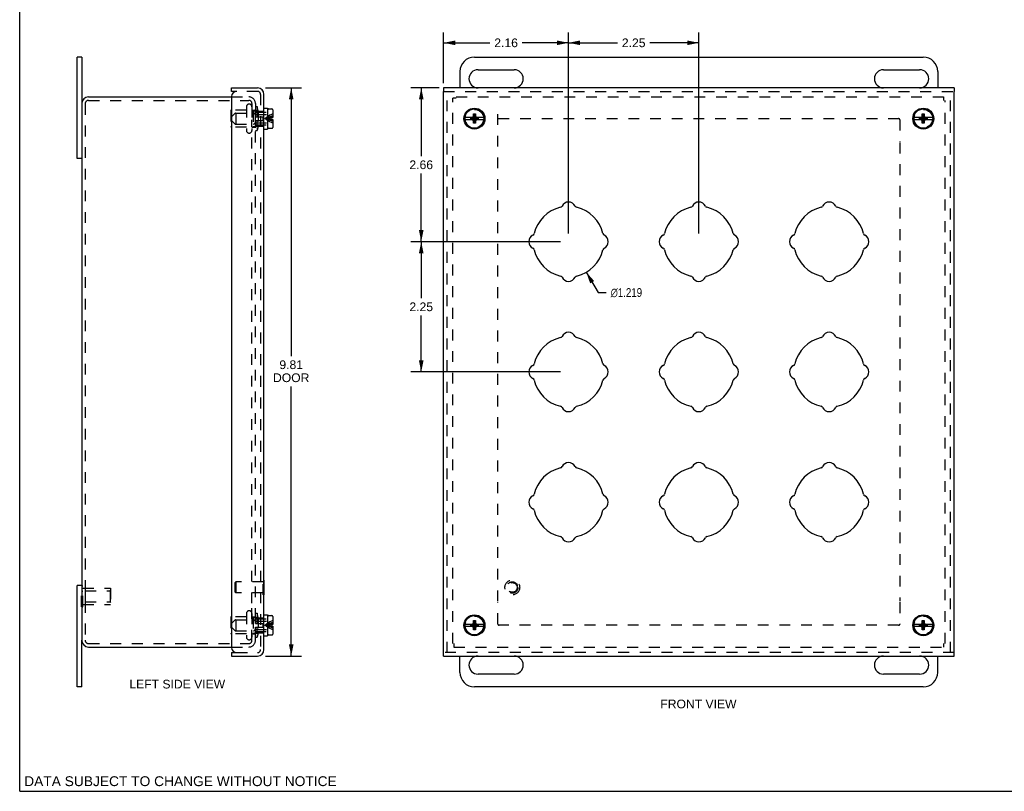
# Model space of a CAD drawing. Header units: inches. Extents: x 0 to 34, y 0 to 22.
# Tile 1 of 3: x 0 to 17, y 0 to 13.3. Entities that reach past the tile are written whole.
import ezdxf

# ---------------------------------------------------------------- set-up
doc = ezdxf.new("R2010")
doc.units = ezdxf.units.IN
doc.header["$LTSCALE"] = 1.87
doc.header["$MEASUREMENT"] = 0
doc.linetypes.add('HIDDEN', pattern=[0.2, 0.1, -0.1])
doc.layers.get('0').update_dxf_attribs({"linetype": 'CONTINUOUS'})
for name, color, linetype in [('DEFAULT_2', 8, 'HIDDEN'), ('DIMENSIONS', 7, 'CONTINUOUS'), ('DOOR_ASSEMBLY', 7, 'CONTINUOUS')]:
    doc.layers.add(name, color=color, linetype=linetype)
doc.styles.get("Standard").update_dxf_attribs({"font": 'arial.ttf'})
doc.styles.add('TEXTSTYLE_1', font='gdt', dxfattribs={"width": 0.8})
doc.dimstyles.new('DIMSTYLE_1', dxfattribs={"dimtxt": 0.15, "dimasz": 0.2, "dimexe": 0.09, "dimexo": 0.07, "dimgap": 0.09, "dimtad": 0, "dimtih": 1, "dimtoh": 1, "dimdec": 3, "dimzin": 4, "dimdsep": 46, "dimtxsty": 'Standard', "dimblk": '_FILLED', "dimblk1": '_FILLED', "dimblk2": '_FILLED', "dimcen": 0.09, "dimadec": 3, "dimazin": 1, "dimtfac": 1, "dimtdec": 3, "dimtofl": 0, "dimtmove": 0, "dimatfit": 1, "dimldrblk": '_FILLED', "dimfxl": 0, "dimtolj": 1, "dimtzin": 4, "dimarcsym": 0})
doc.dimstyles.new('DIMSTYLE_2', dxfattribs={"dimtxt": 0.15, "dimasz": 0.2, "dimexe": 0.09, "dimexo": 0.07, "dimgap": 0.0375, "dimtad": 0, "dimtih": 1, "dimtoh": 1, "dimzin": 4, "dimdsep": 46, "dimtxsty": 'Standard', "dimblk": '_FILLED', "dimblk1": '_FILLED', "dimblk2": '_FILLED', "dimcen": 0.09, "dimazin": 1, "dimtfac": 1, "dimtdec": 3, "dimtofl": 0, "dimtmove": 0, "dimatfit": 3, "dimldrblk": '_FILLED', "dimfxl": 0, "dimtolj": 1, "dimtzin": 4, "dimarcsym": 0})

# ---------------------------------------------------------------- blocks, each defined once
blk = doc.blocks.new('_FILLED')
at = {"color": 0, "linetype": 'ByBlock'}
blk.add_solid([(0, 0), (-1, 0.2), (-1, -0.2)], dxfattribs=at)
blk = doc.blocks.new('*D1')
at = {"layer": 'DIMENSIONS', "color": 2, "linetype": 'Continuous'}
for p, q in [((9.783, 8.965), (9.988, 8.614)), ((9.988, 8.614), (10.128, 8.614))]:
    blk.add_line(p, q, dxfattribs=at)
at = {"layer": 'DIMENSIONS', "color": 2, "linetype": 'Continuous', "xscale": 0.2, "yscale": 0.2, "zscale": 0.2, "rotation": 120.2599769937}
blk.add_blockref('_FILLED', (9.783, 8.965), dxfattribs=at)
at = {"layer": 'DIMENSIONS', "color": 2, "linetype": 'Continuous', "insert": (10.203, 8.689), "char_height": 0.15, "width": 0.72416, "attachment_point": 1, "line_spacing_factor": 0.9, "style": 'TEXTSTYLE_1'}
blk.add_mtext('{\\fgdt;n}\\fArial;1.219', dxfattribs=at)
blk = doc.blocks.new('*D2')
at = {"layer": 'DIMENSIONS', "color": 2, "linetype": 'Continuous'}
for p, q in [((4.246, 12.148), (4.868, 12.148)), ((4.688, 12.148), (4.688, 7.517)), ((4.688, 2.336), (4.688, 6.992)), ((4.246, 2.336), (4.868, 2.336))]:
    blk.add_line(p, q, dxfattribs=at)
at = {"layer": 'DIMENSIONS', "color": 2, "linetype": 'Continuous', "xscale": 0.2, "yscale": 0.2, "zscale": 0.2}
for p, rotation in [((4.688, 12.148), 90), ((4.688, 2.336), 270)]:
    blk.add_blockref('_FILLED', p, dxfattribs=dict(at, rotation=rotation))
at = {"layer": 'DIMENSIONS', "color": 2, "linetype": 'Continuous', "insert": (4.688, 7.442), "char_height": 0.15, "width": 0.62788, "attachment_point": 2, "line_spacing_factor": 0.9}
blk.add_mtext('9.81\\PDOOR', dxfattribs=at)
blk = doc.blocks.new('*D13')
at = {"layer": 'DIMENSIONS', "color": 2, "linetype": 'Continuous'}
for p, q in [((7.24, 12.148), (6.753, 12.148)), ((6.933, 12.148), (6.933, 10.97)), ((6.933, 9.492), (6.933, 10.67)), ((9.336, 9.492), (6.753, 9.492))]:
    blk.add_line(p, q, dxfattribs=at)
at = {"layer": 'DIMENSIONS', "color": 2, "linetype": 'Continuous', "xscale": 0.2, "yscale": 0.2, "zscale": 0.2}
for p, rotation in [((6.933, 12.148), 90), ((6.933, 9.492), 270)]:
    blk.add_blockref('_FILLED', p, dxfattribs=dict(at, rotation=rotation))
at = {"layer": 'DIMENSIONS', "color": 2, "linetype": 'Continuous', "insert": (6.933, 10.895), "char_height": 0.15, "width": 0.40762, "attachment_point": 2, "line_spacing_factor": 0.9}
blk.add_mtext('2.66', dxfattribs=at)
blk = doc.blocks.new('*D14')
at = {"layer": 'DIMENSIONS', "color": 2, "linetype": 'Continuous'}
for p, q in [((7.32, 12.228), (7.32, 13.106)), ((9.476, 9.632), (9.476, 13.106)), ((7.32, 12.926), (8.119, 12.926)), ((9.476, 12.926), (8.677, 12.926))]:
    blk.add_line(p, q, dxfattribs=at)
at = {"layer": 'DIMENSIONS', "color": 2, "linetype": 'Continuous', "xscale": 0.2, "yscale": 0.2, "zscale": 0.2, "rotation": 180}
blk.add_blockref('_FILLED', (7.32, 12.926), dxfattribs=at)
at = {"layer": 'DIMENSIONS', "color": 2, "linetype": 'Continuous', "xscale": 0.2, "yscale": 0.2, "zscale": 0.2}
blk.add_blockref('_FILLED', (9.476, 12.926), dxfattribs=at)
at = {"layer": 'DIMENSIONS', "color": 2, "linetype": 'Continuous', "insert": (8.398, 13.001), "char_height": 0.15, "width": 0.40762, "attachment_point": 2, "line_spacing_factor": 0.9}
blk.add_mtext('2.16', dxfattribs=at)
blk = doc.blocks.new('*D15')
at = {"layer": 'DIMENSIONS', "color": 2, "linetype": 'Continuous'}
for p, q in [((9.476, 9.632), (9.476, 13.106)), ((11.726, 9.632), (11.726, 13.106)), ((9.476, 12.926), (10.322, 12.926)), ((11.726, 12.926), (10.88, 12.926))]:
    blk.add_line(p, q, dxfattribs=at)
at = {"layer": 'DIMENSIONS', "color": 2, "linetype": 'Continuous', "xscale": 0.2, "yscale": 0.2, "zscale": 0.2, "rotation": 180}
blk.add_blockref('_FILLED', (9.476, 12.926), dxfattribs=at)
at = {"layer": 'DIMENSIONS', "color": 2, "linetype": 'Continuous', "xscale": 0.2, "yscale": 0.2, "zscale": 0.2}
blk.add_blockref('_FILLED', (11.726, 12.926), dxfattribs=at)
at = {"layer": 'DIMENSIONS', "color": 2, "linetype": 'Continuous', "insert": (10.601, 13.001), "char_height": 0.15, "width": 0.40762, "attachment_point": 2, "line_spacing_factor": 0.9}
blk.add_mtext('2.25', dxfattribs=at)
blk = doc.blocks.new('*D16')
at = {"layer": 'DIMENSIONS', "color": 2, "linetype": 'Continuous'}
for p, q in [((9.336, 9.492), (6.753, 9.492)), ((6.933, 9.492), (6.933, 8.517)), ((6.933, 7.242), (6.933, 8.217)), ((9.336, 7.242), (6.753, 7.242))]:
    blk.add_line(p, q, dxfattribs=at)
at = {"layer": 'DIMENSIONS', "color": 2, "linetype": 'Continuous', "xscale": 0.2, "yscale": 0.2, "zscale": 0.2}
for p, rotation in [((6.933, 9.492), 90), ((6.933, 7.242), 270)]:
    blk.add_blockref('_FILLED', p, dxfattribs=dict(at, rotation=rotation))
at = {"layer": 'DIMENSIONS', "color": 2, "linetype": 'Continuous', "insert": (6.933, 8.442), "char_height": 0.15, "width": 0.40762, "attachment_point": 2, "line_spacing_factor": 0.9}
blk.add_mtext('2.25', dxfattribs=at)

msp = doc.modelspace()

# ---------------------------------------------------------------- linework, layer by layer
at = {"color": 7, "linetype": 'Continuous'}
for p, q in [((0, 0), (0, 22)), ((1.0701, 12.6795), (0.9951, 12.6795)), ((1.0701, 12.6795), (1.0701, 11.872)), ((7.8511, 12.6795), (15.6011, 12.6795)), ((7.6011, 12.4295), (7.6011, 12.1482)), ((7.9136, 12.4607), (8.5386, 12.4607)), ((14.9136, 12.4607), (15.5386, 12.4607)), ((15.8511, 12.4295), (15.8511, 12.1482)), ((1.0701, 10.9295), (0.9951, 10.9295)), ((1.0701, 3.5545), (0.9951, 3.5545)), ((1.0701, 1.8045), (1.0701, 2.612)), ((7.6011, 2.0545), (7.6011, 2.3357)), ((15.8511, 2.0545), (15.8511, 2.3357)), ((8.5386, 2.0232), (7.9136, 2.0232)), ((15.5386, 2.0232), (14.9136, 2.0232)), ((1.0701, 1.8045), (0.9951, 1.8045)), ((15.6011, 1.8045), (7.8511, 1.8045)), ((0, 0), (34, 0))]:
    msp.add_line(p, q, dxfattribs=at)
at = {"color": 3, "linetype": 'Continuous'}
for p, q in [((0.9951, 10.9295), (0.9951, 12.6795)), ((1.1901, 11.992), (3.6581, 11.992)), ((1.0701, 11.872), (1.0701, 2.612)), ((0.9951, 1.8045), (0.9951, 3.5545)), ((1.1901, 2.492), (3.6581, 2.492))]:
    msp.add_line(p, q, dxfattribs=at)
at = {"color": 7, "linetype": 'Continuous'}
for centre, radius, start, end in [((7.8511, 12.4295), 0.25, 90, 180), ((15.6011, 12.4295), 0.25, 0, 90), ((7.9136, 12.3045), 0.1562, 90, 270), ((8.5386, 12.3045), 0.1562, 270, 90), ((14.9136, 12.3045), 0.1562, 90, 270), ((15.5386, 12.3045), 0.1562, 270, 90), ((7.9136, 2.1795), 0.1562, 90, 270), ((8.5386, 2.1795), 0.1562, 270, 90), ((14.9136, 2.1795), 0.1562, 90, 270), ((15.5386, 2.1795), 0.1562, 270, 90), ((7.8511, 2.0545), 0.25, 180, 270), ((15.6011, 2.0545), 0.25, 270, 360)]:
    msp.add_arc(centre, radius, start, end, dxfattribs=at)
at = {"color": 3, "linetype": 'Continuous'}
for centre, start, end in [((1.1901, 11.872), 90, 180), ((1.1901, 2.612), 180, 270)]:
    msp.add_arc(centre, 0.12, start, end, dxfattribs=at)
at = {"layer": 'DEFAULT_2', "color": 8, "linetype": 'HIDDEN'}
for p, q in [((1.1901, 11.932), (3.9581, 11.932)), ((3.6581, 11.992), (3.9581, 11.992)), ((7.4761, 2.552), (7.4761, 11.97)), ((7.5361, 11.97), (7.4761, 11.97)), ((7.5361, 11.992), (15.9541, 11.992)), ((15.9541, 11.932), (15.9541, 11.992)), ((15.9761, 2.552), (15.9761, 11.932)), ((1.1301, 11.872), (1.1301, 2.612)), ((3.6466, 11.755), (3.6466, 11.479)), ((3.9146, 11.765), (3.6566, 11.765)), ((3.9146, 11.8207), (3.9146, 11.4132)), ((3.9629, 11.867), (3.9609, 11.867)), ((4.0091, 11.8207), (4.0091, 11.4132)), ((4.0091, 11.765), (4.0601, 11.765)), ((4.0101, 11.88), (4.0101, 11.753)), ((4.0301, 11.747), (4.0301, 11.487)), ((4.0351, 11.752), (4.1156, 11.752)), ((4.0701, 11.88), (4.0701, 11.753)), ((4.0701, 11.8245), (4.1001, 11.8245)), ((4.0701, 11.597), (4.0701, 11.753)), ((4.1001, 11.8245), (4.1001, 11.4095)), ((4.1156, 11.752), (4.1001, 11.8245)), ((4.1156, 11.752), (4.1156, 11.482)), ((8.2574, 3.2812), (8.2574, 11.753)), ((3.7301, 11.712), (3.7301, 11.522)), ((3.7301, 11.712), (4.0301, 11.712)), ((4.0101, 3.2482), (4.0101, 11.597)), ((4.0701, 2.604), (4.0701, 11.597)), ((8.2654, 11.617), (15.1749, 11.617)), ((15.1949, 11.597), (15.1949, 11.2187)), ((3.9146, 11.469), (3.6566, 11.469)), ((3.7301, 11.522), (4.0301, 11.522)), ((4.0091, 11.469), (4.0601, 11.469)), ((4.0351, 11.482), (4.1156, 11.482)), ((4.0701, 11.4095), (4.1001, 11.4095)), ((4.1156, 11.482), (4.1001, 11.4095)), ((3.9629, 11.367), (3.9609, 11.367)), ((15.1949, 11.2027), (15.1949, 3.2812)), ((1.0697, 3.5471), (1.0907, 3.5471)), ((1.0697, 3.1868), (1.0697, 3.5471)), ((1.0697, 3.457), (1.0907, 3.457)), ((1.0907, 3.1868), (1.0907, 3.5471)), ((1.0907, 3.507), (1.5697, 3.507)), ((1.1322, 3.462), (1.5597, 3.462)), ((1.1322, 3.462), (1.1322, 3.272)), ((1.5597, 3.462), (1.5697, 3.472)), ((1.5597, 3.462), (1.5597, 3.272)), ((1.5697, 3.507), (1.5697, 3.227)), ((1.0697, 3.2769), (1.0907, 3.2769)), ((1.1322, 3.272), (1.5597, 3.272)), ((1.5597, 3.272), (1.5697, 3.262)), ((4.0101, 2.604), (4.0101, 3.2482)), ((8.2574, 2.887), (8.2574, 3.2652)), ((15.1949, 3.2652), (15.1949, 2.887)), ((1.0697, 3.1868), (1.0907, 3.1868)), ((1.0907, 3.227), (1.5697, 3.227)), ((3.9146, 3.0707), (3.9146, 2.6632)), ((3.9629, 3.117), (3.9609, 3.117)), ((4.0091, 3.0707), (4.0091, 2.6632)), ((4.0701, 3.0745), (4.1001, 3.0745)), ((4.1156, 3.002), (4.1001, 3.0745)), ((4.1001, 3.0745), (4.1001, 2.6595)), ((3.6466, 3.005), (3.6466, 2.729)), ((3.9146, 3.015), (3.6566, 3.015)), ((3.7301, 2.962), (4.0301, 2.962)), ((3.7301, 2.962), (3.7301, 2.772)), ((4.0091, 3.015), (4.0601, 3.015)), ((4.0301, 2.997), (4.0301, 2.737)), ((4.0351, 3.002), (4.1156, 3.002)), ((4.1156, 3.002), (4.1156, 2.732)), ((3.7301, 2.772), (4.0301, 2.772)), ((4.0351, 2.732), (4.1156, 2.732)), ((4.1156, 2.732), (4.1001, 2.6595)), ((15.1749, 2.867), (8.2774, 2.867)), ((1.1901, 2.552), (3.9581, 2.552)), ((3.9146, 2.719), (3.6566, 2.719)), ((3.9629, 2.617), (3.9609, 2.617)), ((4.0091, 2.719), (4.0601, 2.719)), ((4.0701, 2.6595), (4.1001, 2.6595)), ((7.4981, 2.552), (7.4981, 2.492)), ((15.9541, 2.492), (15.9541, 2.552)), ((3.6581, 2.492), (3.9581, 2.492)), ((7.4981, 2.492), (15.9541, 2.492))]:
    msp.add_line(p, q, dxfattribs=at)
for centre in [(7.8511, 11.617), (15.6011, 11.617), (7.8511, 2.867), (15.6011, 2.867)]:
    msp.add_circle(centre, 0.1585, dxfattribs=at)
for centre, radius, start, end in [((1.1901, 11.872), 0.06, 90, 180), ((3.9581, 11.88), 0.112, 0, 90), ((3.9581, 11.88), 0.052, 0, 90), ((3.6566, 11.755), 0.01, 90, 180), ((3.9609, 11.8207), 0.0462, 90, 180), ((3.9629, 11.8207), 0.0462, 0, 90), ((4.0351, 11.747), 0.005, 90, 180.00005), ((4.0601, 11.775), 0.01, 270, 359.99999), ((15.1749, 11.597), 0.02, 0, 90), ((3.6566, 11.479), 0.01, 180, 270), ((3.9609, 11.4132), 0.0462, 180, 270), ((3.9629, 11.4132), 0.0462, 270, 360), ((4.0351, 11.487), 0.005, 179.99995, 270), ((4.0601, 11.459), 0.01, 0.00001, 90), ((3.9609, 3.0707), 0.0462, 90, 180), ((3.9629, 3.0707), 0.0462, 0, 90), ((3.6566, 3.005), 0.01, 90, 180), ((4.0351, 2.997), 0.005, 90, 180.00005), ((4.0601, 3.025), 0.01, 270, 359.99999), ((3.6566, 2.729), 0.01, 180, 270), ((4.0351, 2.737), 0.005, 179.99995, 270), ((8.2774, 2.887), 0.02, 180, 270), ((15.1749, 2.887), 0.02, 270, 360), ((1.1901, 2.612), 0.06, 180, 270), ((3.9609, 2.6632), 0.0462, 180, 270), ((3.9581, 2.604), 0.112, 270, 360), ((3.9581, 2.604), 0.052, 270, 360), ((3.9629, 2.6632), 0.0462, 270, 360), ((4.0601, 2.709), 0.01, 0.00001, 90)]:
    msp.add_arc(centre, radius, start, end, dxfattribs=at)
at = {"layer": 'DOOR_ASSEMBLY', "color": 7, "linetype": 'Continuous'}
for p, q in [((3.6581, 12.0882), (3.6581, 12.1482)), ((3.7481, 12.0882), (3.6581, 12.0882)), ((7.3199, 12.1482), (7.3199, 12.0882)), ((16.1324, 12.1482), (16.1324, 12.0882)), ((4.2181, 11.798), (4.2806, 11.798)), ((4.2806, 11.798), (4.2806, 11.436)), ((4.2856, 11.465), (4.2856, 11.769)), ((4.3006, 11.784), (4.3536, 11.784)), ((4.3686, 11.769), (4.3686, 11.6335)), ((4.2806, 11.69), (4.2856, 11.69)), ((4.3356, 11.6335), (4.3356, 11.6005)), ((4.3356, 11.6335), (4.3686, 11.6335)), ((4.3356, 11.6005), (4.3686, 11.6005)), ((4.3686, 11.6005), (4.3686, 11.465)), ((7.8185, 11.6335), (7.6849, 11.6335)), ((7.6849, 11.6005), (7.8185, 11.6005)), ((7.7864, 11.6036), (7.7864, 11.6303)), ((7.7864, 11.6303), (7.9159, 11.6036)), ((7.7864, 11.6303), (7.8131, 11.6303)), ((7.7864, 11.6036), (7.9159, 11.6303)), ((7.8131, 11.6036), (7.7864, 11.6036)), ((7.8041, 11.6335), (7.8235, 11.6446)), ((7.8235, 11.5893), (7.8041, 11.6005)), ((7.8131, 11.6303), (7.8185, 11.6335)), ((7.8131, 11.6036), (7.8892, 11.6303)), ((7.8131, 11.6303), (7.8892, 11.6036)), ((7.8185, 11.6005), (7.8131, 11.6036)), ((7.8235, 11.6446), (7.8346, 11.664)), ((7.8235, 11.5893), (7.8788, 11.6446)), ((7.8788, 11.5893), (7.8235, 11.6446)), ((7.8346, 11.57), (7.8235, 11.5893)), ((7.8346, 11.537), (7.8676, 11.697)), ((7.8346, 11.664), (7.8346, 11.697)), ((7.8676, 11.537), (7.8346, 11.697)), ((7.8346, 11.697), (7.8676, 11.697)), ((7.8346, 11.57), (7.8676, 11.664)), ((7.8676, 11.57), (7.8346, 11.664)), ((7.8346, 11.537), (7.8346, 11.57)), ((7.8676, 11.697), (7.8676, 11.664)), ((7.8676, 11.664), (7.8788, 11.6446)), ((7.8788, 11.5893), (7.8676, 11.57)), ((7.8676, 11.57), (7.8676, 11.537)), ((7.8788, 11.6446), (7.8981, 11.6335)), ((7.8981, 11.6005), (7.8788, 11.5893)), ((7.8837, 11.6335), (7.8892, 11.6303)), ((8.0173, 11.6335), (7.8837, 11.6335)), ((7.8892, 11.6036), (7.8837, 11.6005)), ((7.8837, 11.6005), (8.0173, 11.6005)), ((7.8892, 11.6303), (7.9159, 11.6303)), ((7.9159, 11.6036), (7.8892, 11.6036)), ((7.9159, 11.6303), (7.9159, 11.6036)), ((15.5685, 11.6335), (15.4349, 11.6335)), ((15.4349, 11.6005), (15.5685, 11.6005)), ((15.5364, 11.6036), (15.6659, 11.6303)), ((15.5364, 11.6036), (15.5364, 11.6303)), ((15.5364, 11.6303), (15.5631, 11.6303)), ((15.5364, 11.6303), (15.6659, 11.6036)), ((15.5631, 11.6036), (15.5364, 11.6036)), ((15.5541, 11.6335), (15.5735, 11.6446)), ((15.5735, 11.5893), (15.5541, 11.6005)), ((15.5631, 11.6303), (15.5685, 11.6335)), ((15.5631, 11.6036), (15.6392, 11.6303)), ((15.5631, 11.6303), (15.6392, 11.6036)), ((15.5685, 11.6005), (15.5631, 11.6036)), ((15.5735, 11.6446), (15.5846, 11.664)), ((15.5735, 11.5893), (15.6288, 11.6446)), ((15.5735, 11.6446), (15.6288, 11.5893)), ((15.5846, 11.57), (15.5735, 11.5893)), ((15.5846, 11.537), (15.6176, 11.697)), ((15.5846, 11.664), (15.5846, 11.697)), ((15.5846, 11.697), (15.6176, 11.697)), ((15.6176, 11.537), (15.5846, 11.697)), ((15.5846, 11.57), (15.6176, 11.664)), ((15.6176, 11.57), (15.5846, 11.664)), ((15.5846, 11.537), (15.5846, 11.57)), ((15.6176, 11.697), (15.6176, 11.664)), ((15.6176, 11.664), (15.6288, 11.6446)), ((15.6288, 11.5893), (15.6176, 11.57)), ((15.6176, 11.57), (15.6176, 11.537)), ((15.6288, 11.6446), (15.6481, 11.6335)), ((15.6481, 11.6005), (15.6288, 11.5893)), ((15.7673, 11.6335), (15.6337, 11.6335)), ((15.6337, 11.6335), (15.6392, 11.6303)), ((15.6392, 11.6036), (15.6337, 11.6005)), ((15.6337, 11.6005), (15.7673, 11.6005)), ((15.6392, 11.6303), (15.6659, 11.6303)), ((15.6659, 11.6036), (15.6392, 11.6036)), ((15.6659, 11.6303), (15.6659, 11.6036)), ((4.2181, 11.436), (4.2806, 11.436)), ((4.2806, 11.544), (4.2856, 11.544)), ((4.3006, 11.45), (4.3536, 11.45)), ((7.8676, 11.537), (7.8346, 11.537)), ((15.6176, 11.537), (15.5846, 11.537)), ((4.2221, 3.6487), (4.2181, 3.6487)), ((4.2221, 3.3927), (4.2221, 3.6487)), ((4.2221, 3.3927), (4.2181, 3.3927)), ((4.2181, 3.048), (4.2806, 3.048)), ((4.2806, 3.048), (4.2806, 2.686)), ((4.2806, 2.94), (4.2856, 2.94)), ((4.2856, 2.715), (4.2856, 3.019)), ((4.3006, 3.034), (4.3536, 3.034)), ((4.3686, 3.019), (4.3686, 2.8835)), ((7.8041, 2.8835), (7.8235, 2.8946)), ((7.8235, 2.8946), (7.8346, 2.914)), ((7.8235, 2.8946), (7.8788, 2.8393)), ((7.8235, 2.8393), (7.8788, 2.8946)), ((7.8676, 2.787), (7.8346, 2.947)), ((7.8346, 2.947), (7.8676, 2.947)), ((7.8346, 2.914), (7.8346, 2.947)), ((7.8346, 2.787), (7.8676, 2.947)), ((7.8676, 2.82), (7.8346, 2.914)), ((7.8346, 2.82), (7.8676, 2.914)), ((7.8676, 2.947), (7.8676, 2.914)), ((7.8676, 2.914), (7.8788, 2.8946)), ((7.8788, 2.8946), (7.8981, 2.8835)), ((15.5541, 2.8835), (15.5735, 2.8946)), ((15.5735, 2.8946), (15.5846, 2.914)), ((15.5735, 2.8946), (15.6288, 2.8393)), ((15.5735, 2.8393), (15.6288, 2.8946)), ((15.5846, 2.947), (15.6176, 2.947)), ((15.6176, 2.787), (15.5846, 2.947)), ((15.5846, 2.914), (15.5846, 2.947)), ((15.5846, 2.787), (15.6176, 2.947)), ((15.6176, 2.82), (15.5846, 2.914)), ((15.5846, 2.82), (15.6176, 2.914)), ((15.6176, 2.947), (15.6176, 2.914)), ((15.6176, 2.914), (15.6288, 2.8946)), ((15.6288, 2.8946), (15.6481, 2.8835)), ((4.2806, 2.794), (4.2856, 2.794)), ((4.3356, 2.8835), (4.3686, 2.8835)), ((4.3356, 2.8835), (4.3356, 2.8505)), ((4.3356, 2.8505), (4.3686, 2.8505)), ((4.3686, 2.8505), (4.3686, 2.715)), ((7.8185, 2.8835), (7.6849, 2.8835)), ((7.6849, 2.8505), (7.8185, 2.8505)), ((7.7864, 2.8803), (7.9159, 2.8536)), ((7.7864, 2.8803), (7.8131, 2.8803)), ((7.7864, 2.8536), (7.7864, 2.8803)), ((7.7864, 2.8536), (7.9159, 2.8803)), ((7.8131, 2.8536), (7.7864, 2.8536)), ((7.8235, 2.8393), (7.8041, 2.8505)), ((7.8131, 2.8803), (7.8185, 2.8835)), ((7.8131, 2.8803), (7.8892, 2.8536)), ((7.8131, 2.8536), (7.8892, 2.8803)), ((7.8185, 2.8505), (7.8131, 2.8536)), ((7.8346, 2.82), (7.8235, 2.8393)), ((7.8346, 2.787), (7.8346, 2.82)), ((7.8676, 2.787), (7.8346, 2.787)), ((7.8788, 2.8393), (7.8676, 2.82)), ((7.8676, 2.82), (7.8676, 2.787)), ((7.8981, 2.8505), (7.8788, 2.8393)), ((7.8837, 2.8835), (7.8892, 2.8803)), ((8.0173, 2.8835), (7.8837, 2.8835)), ((7.8892, 2.8536), (7.8837, 2.8505)), ((7.8837, 2.8505), (8.0173, 2.8505)), ((7.8892, 2.8803), (7.9159, 2.8803)), ((7.9159, 2.8536), (7.8892, 2.8536)), ((7.9159, 2.8803), (7.9159, 2.8536)), ((15.5685, 2.8835), (15.4349, 2.8835)), ((15.4349, 2.8505), (15.5685, 2.8505)), ((15.5364, 2.8536), (15.6659, 2.8803)), ((15.5364, 2.8803), (15.5631, 2.8803)), ((15.5364, 2.8803), (15.6659, 2.8536)), ((15.5364, 2.8536), (15.5364, 2.8803)), ((15.5631, 2.8536), (15.5364, 2.8536)), ((15.5735, 2.8393), (15.5541, 2.8505)), ((15.5631, 2.8803), (15.5685, 2.8835)), ((15.5631, 2.8803), (15.6392, 2.8536)), ((15.5631, 2.8536), (15.6392, 2.8803)), ((15.5685, 2.8505), (15.5631, 2.8536)), ((15.5846, 2.82), (15.5735, 2.8393)), ((15.5846, 2.787), (15.5846, 2.82)), ((15.6176, 2.787), (15.5846, 2.787)), ((15.6288, 2.8393), (15.6176, 2.82)), ((15.6176, 2.82), (15.6176, 2.787)), ((15.6481, 2.8505), (15.6288, 2.8393)), ((15.7673, 2.8835), (15.6337, 2.8835)), ((15.6337, 2.8835), (15.6392, 2.8803)), ((15.6392, 2.8536), (15.6337, 2.8505)), ((15.6337, 2.8505), (15.7673, 2.8505)), ((15.6392, 2.8803), (15.6659, 2.8803)), ((15.6659, 2.8536), (15.6392, 2.8536)), ((15.6659, 2.8803), (15.6659, 2.8536)), ((4.2181, 2.686), (4.2806, 2.686)), ((4.3006, 2.7), (4.3536, 2.7)), ((3.6581, 2.3957), (3.7481, 2.3957)), ((3.6581, 2.3957), (3.6581, 2.3357)), ((7.3199, 2.3357), (7.3199, 2.3957)), ((16.1324, 2.3357), (16.1324, 2.3957))]:
    msp.add_line(p, q, dxfattribs=at)
at = {"layer": 'DOOR_ASSEMBLY', "color": 3, "linetype": 'Continuous'}
for p, q in [((3.6581, 12.1482), (4.1061, 12.1482)), ((16.1324, 12.1482), (7.3199, 12.1482)), ((7.3199, 2.3957), (7.3199, 12.0882)), ((16.1324, 2.3957), (16.1324, 12.0882)), ((3.6581, 11.9982), (3.6581, 2.4857)), ((4.2181, 2.4477), (4.2181, 12.0362)), ((3.6581, 2.3357), (4.1061, 2.3357)), ((7.3199, 2.3357), (16.1324, 2.3357))]:
    msp.add_line(p, q, dxfattribs=at)
at = {"layer": 'DOOR_ASSEMBLY', "color": 8, "linetype": 'HIDDEN'}
for p, q in [((4.1061, 12.0882), (3.7481, 12.0882)), ((7.3199, 12.0882), (16.1324, 12.0882)), ((7.3799, 2.3957), (7.3799, 12.0882)), ((16.0724, 2.3957), (16.0724, 12.0882)), ((4.1581, 12.0362), (4.1581, 2.4477)), ((4.0706, 11.7375), (4.0931, 11.76)), ((4.0706, 11.647), (4.0706, 11.7375)), ((4.0931, 11.76), (4.0931, 11.647)), ((4.0931, 11.747), (4.2181, 11.747)), ((3.6586, 11.65), (3.7152, 11.7066)), ((3.6586, 11.584), (3.6586, 11.65)), ((3.6586, 11.584), (3.7152, 11.5273)), ((3.7258, 11.711), (4.0394, 11.711)), ((4.0622, 11.6943), (4.05, 11.7066)), ((4.0706, 11.727), (4.2806, 11.727)), ((4.0706, 11.647), (4.2006, 11.647)), ((4.0706, 11.4965), (4.0706, 11.587)), ((4.0706, 11.587), (4.2006, 11.587)), ((4.0728, 11.69), (4.2806, 11.69)), ((4.0931, 11.587), (4.0931, 11.474)), ((4.2006, 11.647), (4.2006, 11.587)), ((4.3001, 11.6264), (4.2827, 11.6242)), ((4.3001, 11.6075), (4.2827, 11.6097)), ((3.7258, 11.523), (4.0394, 11.523)), ((4.0622, 11.5396), (4.05, 11.5273)), ((4.0706, 11.507), (4.2806, 11.507)), ((4.0706, 11.4965), (4.0931, 11.474)), ((4.0728, 11.544), (4.2806, 11.544)), ((4.0931, 11.487), (4.2181, 11.487)), ((3.7221, 3.6047), (3.7321, 3.6147)), ((3.7221, 3.4367), (3.7221, 3.6047)), ((4.2041, 3.6147), (3.7321, 3.6147)), ((3.7321, 3.6147), (3.7321, 3.4267)), ((4.2181, 3.6487), (4.2041, 3.6487)), ((4.2041, 3.3927), (4.2041, 3.6487)), ((3.7221, 3.4367), (3.7321, 3.4267)), ((4.2041, 3.4267), (3.7321, 3.4267)), ((4.2181, 3.3927), (4.2041, 3.3927)), ((3.6586, 2.9), (3.7152, 2.9566)), ((3.6586, 2.834), (3.6586, 2.9)), ((3.7258, 2.961), (4.0394, 2.961)), ((4.0622, 2.9443), (4.05, 2.9566)), ((4.0706, 2.9875), (4.0931, 3.01)), ((4.0706, 2.897), (4.0706, 2.9875)), ((4.0706, 2.977), (4.2806, 2.977)), ((4.0706, 2.897), (4.2006, 2.897)), ((4.0728, 2.94), (4.2806, 2.94)), ((4.0931, 3.01), (4.0931, 2.897)), ((4.0931, 2.997), (4.2181, 2.997)), ((4.2006, 2.897), (4.2006, 2.837)), ((3.6586, 2.834), (3.7152, 2.7773)), ((3.7258, 2.773), (4.0394, 2.773)), ((4.0622, 2.7896), (4.05, 2.7773)), ((4.0706, 2.837), (4.2006, 2.837)), ((4.0706, 2.7465), (4.0706, 2.837)), ((4.0706, 2.757), (4.2806, 2.757)), ((4.0706, 2.7465), (4.0931, 2.724)), ((4.0728, 2.794), (4.2806, 2.794)), ((4.0931, 2.837), (4.0931, 2.724)), ((4.0931, 2.737), (4.2181, 2.737)), ((4.3001, 2.8764), (4.2827, 2.8742)), ((4.3001, 2.8575), (4.2827, 2.8597)), ((3.7481, 2.3957), (4.1061, 2.3957)), ((16.1324, 2.3957), (7.3199, 2.3957))]:
    msp.add_line(p, q, dxfattribs=at)
for points in [[(4.3686, 11.664), (4.3449, 11.6576), (4.3215, 11.6507), (4.2985, 11.6432), (4.2758, 11.635), (4.2535, 11.6263), (4.2316, 11.617)], [(4.2985, 11.6616), (4.2758, 11.6478), (4.2535, 11.6329), (4.2316, 11.617)], [(4.3686, 11.6446), (4.3449, 11.6409), (4.3215, 11.6368), (4.2985, 11.6324), (4.2758, 11.6276), (4.2535, 11.6225), (4.2316, 11.617)], [(4.2827, 11.6242), (4.2654, 11.6219), (4.2484, 11.6195), (4.2316, 11.617)], [(4.2827, 11.6097), (4.2654, 11.612), (4.2484, 11.6144), (4.2316, 11.617)], [(4.3686, 11.5893), (4.3449, 11.593), (4.3215, 11.5971), (4.2985, 11.6015), (4.2758, 11.6063), (4.2535, 11.6114), (4.2316, 11.617)], [(4.2985, 11.5723), (4.2758, 11.5862), (4.2535, 11.601), (4.2316, 11.617)], [(4.2985, 11.5907), (4.2758, 11.5989), (4.2535, 11.6076), (4.2316, 11.617)], [(4.3686, 11.697), (4.3449, 11.6862), (4.3215, 11.6744), (4.2985, 11.6616)], [(4.3686, 11.57), (4.3449, 11.5763), (4.3215, 11.5832), (4.2985, 11.5907)], [(4.3686, 11.537), (4.3449, 11.5477), (4.3215, 11.5595), (4.2985, 11.5723)], [(4.3356, 11.6303), (4.3178, 11.6284), (4.3001, 11.6264)], [(4.3356, 11.6036), (4.3178, 11.6055), (4.3001, 11.6075)], [(4.3686, 2.914), (4.3449, 2.9076), (4.3215, 2.9007), (4.2985, 2.8932), (4.2758, 2.885), (4.2535, 2.8763), (4.2316, 2.867)], [(4.2985, 2.9116), (4.2758, 2.8978), (4.2535, 2.8829), (4.2316, 2.867)], [(4.3686, 2.947), (4.3449, 2.9362), (4.3215, 2.9244), (4.2985, 2.9116)], [(4.3686, 2.8946), (4.3449, 2.8909), (4.3215, 2.8868), (4.2985, 2.8824)], [(4.2985, 2.8824), (4.2758, 2.8776), (4.2535, 2.8725), (4.2316, 2.867)], [(4.2827, 2.8742), (4.2654, 2.8719), (4.2484, 2.8695), (4.2316, 2.867)], [(4.2827, 2.8597), (4.2654, 2.862), (4.2484, 2.8644), (4.2316, 2.867)], [(4.3686, 2.8393), (4.3449, 2.843), (4.3215, 2.8471), (4.2985, 2.8515), (4.2758, 2.8563), (4.2535, 2.8614), (4.2316, 2.867)], [(4.2985, 2.8407), (4.2758, 2.8489), (4.2535, 2.8576), (4.2316, 2.867)], [(4.2985, 2.8223), (4.2758, 2.8362), (4.2535, 2.851), (4.2316, 2.867)], [(4.3686, 2.82), (4.3449, 2.8263), (4.3215, 2.8332), (4.2985, 2.8407)], [(4.3686, 2.787), (4.3449, 2.7977), (4.3215, 2.8095), (4.2985, 2.8223)], [(4.3356, 2.8803), (4.3178, 2.8784), (4.3001, 2.8764)], [(4.3356, 2.8536), (4.3178, 2.8555), (4.3001, 2.8575)]]:
    msp.add_lwpolyline(points, dxfattribs=at)
at = {"layer": 'DOOR_ASSEMBLY', "color": 7, "linetype": 'Continuous'}
for centre, radius in [((7.8511, 11.617), 0.181), ((7.8511, 11.617), 0.167), ((15.6011, 11.617), 0.181), ((15.6011, 11.617), 0.167), ((7.8511, 2.867), 0.181), ((7.8511, 2.867), 0.167), ((15.6011, 2.867), 0.181), ((15.6011, 2.867), 0.167)]:
    msp.add_circle(centre, radius, dxfattribs=at)
at = {"layer": 'DOOR_ASSEMBLY', "color": 8, "linetype": 'HIDDEN'}
for radius in [0.128, 0.0981, 0.094, 0.084]:
    msp.add_circle((8.5049, 3.5207), radius, dxfattribs=at)
at = {"layer": 'DOOR_ASSEMBLY', "color": 3, "linetype": 'Continuous'}
for centre, radius, start, end in [((3.7481, 11.9982), 0.09, 90, 180), ((4.1061, 12.0362), 0.112, 0, 90), ((9.4761, 9.492), 0.6095, 103.19827, 166.80173), ((9.3278, 10.1243), 0.04, 283.19827, 333.99508), ((9.4761, 10.052), 0.125, 26.00492, 153.99508), ((9.6244, 10.1243), 0.04, 206.00492, 256.80173), ((9.4761, 9.492), 0.6095, 13.19827, 76.80173), ((11.7261, 9.492), 0.6095, 103.19827, 166.80173), ((11.5778, 10.1243), 0.04, 283.19827, 333.99508), ((11.7261, 10.052), 0.125, 26.00492, 153.99508), ((11.8744, 10.1243), 0.04, 206.00492, 256.80173), ((11.7261, 9.492), 0.6095, 13.19827, 76.80173), ((13.9761, 9.492), 0.6095, 103.19827, 166.80173), ((13.8278, 10.1243), 0.04, 283.19827, 333.99508), ((13.9761, 10.052), 0.125, 26.00492, 153.99508), ((14.1244, 10.1243), 0.04, 206.00492, 256.80173), ((13.9761, 9.492), 0.6095, 13.19827, 76.80173), ((8.9161, 9.492), 0.125, 116.00492, 243.99508), ((8.8438, 9.6402), 0.04, 296.00492, 346.80173), ((10.1085, 9.6402), 0.04, 193.19827, 243.99508), ((10.0361, 9.492), 0.125, 296.00492, 63.99508), ((11.1661, 9.492), 0.125, 116.00492, 243.99508), ((11.0938, 9.6402), 0.04, 296.00492, 346.80173), ((12.3585, 9.6402), 0.04, 193.19827, 243.99508), ((12.2861, 9.492), 0.125, 296.00492, 63.99508), ((13.4161, 9.492), 0.125, 116.00492, 243.99508), ((13.3438, 9.6402), 0.04, 296.00492, 346.80173), ((14.6085, 9.6402), 0.04, 193.19827, 243.99508), ((14.5361, 9.492), 0.125, 296.00492, 63.99508), ((8.8438, 9.3437), 0.04, 13.19827, 63.99508), ((9.4761, 9.492), 0.6095, 193.19827, 256.80173), ((9.4761, 9.492), 0.6095, 283.19827, 346.80173), ((10.1085, 9.3437), 0.04, 116.00492, 166.80173), ((11.0938, 9.3437), 0.04, 13.19827, 63.99508), ((11.7261, 9.492), 0.6095, 193.19827, 256.80173), ((11.7261, 9.492), 0.6095, 283.19827, 346.80173), ((12.3585, 9.3437), 0.04, 116.00492, 166.80173), ((13.3438, 9.3437), 0.04, 13.19827, 63.99508), ((13.9761, 9.492), 0.6095, 193.19827, 256.80173), ((13.9761, 9.492), 0.6095, 283.19827, 346.80173), ((14.6085, 9.3437), 0.04, 116.00492, 166.80173), ((9.3278, 8.8596), 0.04, 26.00492, 76.80173), ((9.4761, 8.932), 0.125, 206.00492, 333.99508), ((9.6244, 8.8596), 0.04, 103.19827, 153.99508), ((11.5778, 8.8596), 0.04, 26.00492, 76.80173), ((11.7261, 8.932), 0.125, 206.00492, 333.99508), ((11.8744, 8.8596), 0.04, 103.19827, 153.99508), ((13.8278, 8.8596), 0.04, 26.00492, 76.80173), ((13.9761, 8.932), 0.125, 206.00492, 333.99508), ((14.1244, 8.8596), 0.04, 103.19827, 153.99508), ((9.4761, 7.242), 0.6095, 103.19827, 166.80173), ((9.3278, 7.8743), 0.04, 283.19827, 333.99508), ((9.4761, 7.802), 0.125, 26.00492, 153.99508), ((9.6244, 7.8743), 0.04, 206.00492, 256.80173), ((9.4761, 7.242), 0.6095, 13.19827, 76.80173), ((11.7261, 7.242), 0.6095, 103.19827, 166.80173), ((11.5778, 7.8743), 0.04, 283.19827, 333.99508), ((11.7261, 7.802), 0.125, 26.00492, 153.99508), ((11.8744, 7.8743), 0.04, 206.00492, 256.80173), ((11.7261, 7.242), 0.6095, 13.19827, 76.80173), ((13.9761, 7.242), 0.6095, 103.19827, 166.80173), ((13.8278, 7.8743), 0.04, 283.19827, 333.99508), ((13.9761, 7.802), 0.125, 26.00492, 153.99508), ((14.1244, 7.8743), 0.04, 206.00492, 256.80173), ((13.9761, 7.242), 0.6095, 13.19827, 76.80173), ((8.9161, 7.242), 0.125, 116.00492, 243.99508), ((8.8438, 7.3902), 0.04, 296.00492, 346.80173), ((10.1085, 7.3902), 0.04, 193.19827, 243.99508), ((10.0361, 7.242), 0.125, 296.00492, 63.99508), ((11.1661, 7.242), 0.125, 116.00492, 243.99508), ((11.0938, 7.3902), 0.04, 296.00492, 346.80173), ((12.3585, 7.3902), 0.04, 193.19827, 243.99508), ((12.2861, 7.242), 0.125, 296.00492, 63.99508), ((13.4161, 7.242), 0.125, 116.00492, 243.99508), ((13.3438, 7.3902), 0.04, 296.00492, 346.80173), ((14.6085, 7.3902), 0.04, 193.19827, 243.99508), ((14.5361, 7.242), 0.125, 296.00492, 63.99508), ((8.8438, 7.0937), 0.04, 13.19827, 63.99508), ((9.4761, 7.242), 0.6095, 193.19827, 256.80173), ((9.4761, 7.242), 0.6095, 283.19827, 346.80173), ((10.1085, 7.0937), 0.04, 116.00492, 166.80173), ((11.0938, 7.0937), 0.04, 13.19827, 63.99508), ((11.7261, 7.242), 0.6095, 193.19827, 256.80173), ((11.7261, 7.242), 0.6095, 283.19827, 346.80173), ((12.3585, 7.0937), 0.04, 116.00492, 166.80173), ((13.3438, 7.0937), 0.04, 13.19827, 63.99508), ((13.9761, 7.242), 0.6095, 193.19827, 256.80173), ((13.9761, 7.242), 0.6095, 283.19827, 346.80173), ((14.6085, 7.0937), 0.04, 116.00492, 166.80173), ((9.3278, 6.6096), 0.04, 26.00492, 76.80173), ((9.6244, 6.6096), 0.04, 103.19827, 153.99508), ((11.5778, 6.6096), 0.04, 26.00492, 76.80173), ((11.8744, 6.6096), 0.04, 103.19827, 153.99508), ((13.8278, 6.6096), 0.04, 26.00492, 76.80173), ((14.1244, 6.6096), 0.04, 103.19827, 153.99508), ((9.4761, 6.682), 0.125, 206.00492, 333.99508), ((11.7261, 6.682), 0.125, 206.00492, 333.99508), ((13.9761, 6.682), 0.125, 206.00492, 333.99508), ((9.4761, 5.552), 0.125, 26.00492, 153.99508), ((11.7261, 5.552), 0.125, 26.00492, 153.99508), ((13.9761, 5.552), 0.125, 26.00492, 153.99508), ((9.4761, 4.992), 0.6095, 103.19827, 166.80173), ((9.3278, 5.6243), 0.04, 283.19827, 333.99508), ((9.6244, 5.6243), 0.04, 206.00492, 256.80173), ((9.4761, 4.992), 0.6095, 13.19827, 76.80173), ((11.7261, 4.992), 0.6095, 103.19827, 166.80173), ((11.5778, 5.6243), 0.04, 283.19827, 333.99508), ((11.8744, 5.6243), 0.04, 206.00492, 256.80173), ((11.7261, 4.992), 0.6095, 13.19827, 76.80173), ((13.9761, 4.992), 0.6095, 103.19827, 166.80173), ((13.8278, 5.6243), 0.04, 283.19827, 333.99508), ((14.1244, 5.6243), 0.04, 206.00492, 256.80173), ((13.9761, 4.992), 0.6095, 13.19827, 76.80173), ((8.9161, 4.992), 0.125, 116.00492, 243.99508), ((8.8438, 5.1402), 0.04, 296.00492, 346.80173), ((10.1085, 5.1402), 0.04, 193.19827, 243.99508), ((10.0361, 4.992), 0.125, 296.00492, 63.99508), ((11.1661, 4.992), 0.125, 116.00492, 243.99508), ((11.0938, 5.1402), 0.04, 296.00492, 346.80173), ((12.3585, 5.1402), 0.04, 193.19827, 243.99508), ((12.2861, 4.992), 0.125, 296.00492, 63.99508), ((13.4161, 4.992), 0.125, 116.00492, 243.99508), ((13.3438, 5.1402), 0.04, 296.00492, 346.80173), ((14.6085, 5.1402), 0.04, 193.19827, 243.99508), ((14.5361, 4.992), 0.125, 296.00492, 63.99508), ((8.8438, 4.8437), 0.04, 13.19827, 63.99508), ((9.4761, 4.992), 0.6095, 193.19827, 256.80173), ((9.4761, 4.992), 0.6095, 283.19827, 346.80173), ((10.1085, 4.8437), 0.04, 116.00492, 166.80173), ((11.0938, 4.8437), 0.04, 13.19827, 63.99508), ((11.7261, 4.992), 0.6095, 193.19827, 256.80173), ((11.7261, 4.992), 0.6095, 283.19827, 346.80173), ((12.3585, 4.8437), 0.04, 116.00492, 166.80173), ((13.3438, 4.8437), 0.04, 13.19827, 63.99508), ((13.9761, 4.992), 0.6095, 193.19827, 256.80173), ((13.9761, 4.992), 0.6095, 283.19827, 346.80173), ((14.6085, 4.8437), 0.04, 116.00492, 166.80173), ((9.3278, 4.3596), 0.04, 26.00492, 76.80173), ((9.4761, 4.432), 0.125, 206.00492, 333.99508), ((9.6244, 4.3596), 0.04, 103.19827, 153.99508), ((11.5778, 4.3596), 0.04, 26.00492, 76.80173), ((11.7261, 4.432), 0.125, 206.00492, 333.99508), ((11.8744, 4.3596), 0.04, 103.19827, 153.99508), ((13.8278, 4.3596), 0.04, 26.00492, 76.80173), ((13.9761, 4.432), 0.125, 206.00492, 333.99508), ((14.1244, 4.3596), 0.04, 103.19827, 153.99508), ((3.7481, 2.4857), 0.09, 180, 270), ((4.1061, 2.4477), 0.112, 270, 360)]:
    msp.add_arc(centre, radius, start, end, dxfattribs=at)
at = {"layer": 'DOOR_ASSEMBLY', "color": 8, "linetype": 'HIDDEN'}
for centre, radius, start, end in [((4.1061, 12.0362), 0.052, 0, 90), ((3.7258, 11.696), 0.015, 90, 135), ((4.0394, 11.696), 0.015, 45.00006, 90), ((4.0728, 11.705), 0.015, 225.00006, 270), ((3.7258, 11.538), 0.015, 225, 270), ((4.0394, 11.538), 0.015, 270, 314.99994), ((4.0728, 11.529), 0.015, 90, 134.99994), ((3.7258, 2.946), 0.015, 90, 135), ((4.0394, 2.946), 0.015, 45.00006, 90), ((4.0728, 2.955), 0.015, 225.00006, 270), ((3.7258, 2.788), 0.015, 225, 270), ((4.0394, 2.788), 0.015, 270, 314.99994), ((4.0728, 2.779), 0.015, 90, 134.99994), ((4.1061, 2.4477), 0.052, 270, 360)]:
    msp.add_arc(centre, radius, start, end, dxfattribs=at)
at = {"layer": 'DOOR_ASSEMBLY', "color": 7, "linetype": 'Continuous'}
for centre, start, end in [((4.3006, 11.769), 90, 180), ((4.3536, 11.769), 0, 90), ((4.3006, 11.465), 180, 270), ((4.3536, 11.465), 270, 360), ((4.3006, 3.019), 90, 180), ((4.3536, 3.019), 0, 90), ((4.3006, 2.715), 180, 270), ((4.3536, 2.715), 270, 360)]:
    msp.add_arc(centre, 0.015, start, end, dxfattribs=at)

# ---------------------------------------------------------------- texts
at = {"layer": 'DIMENSIONS', "color": 2, "linetype": 'Continuous', "attachment_point": 2, "line_spacing_factor": 0.9}
for s, insert, char_height, width in [('LEFT SIDE VIEW', (2.721, 1.9263), 0.15, 1.649442), ('FRONT VIEW', (11.7191, 1.5832), 0.15, 1.312639), ('DATA SUBJECT TO CHANGE WITHOUT NOTICE', (2.7758, 0.2598), 0.17, 5.385651)]:
    msp.add_mtext(s, dxfattribs=dict(at, insert=insert, char_height=char_height, width=width))

# ---------------------------------------------------------------- dimensions: what is measured, and where the dimension line sits
at = {"layer": 'DIMENSIONS', "color": 2, "linetype": 'Continuous'}
for base, p1, p2, picture, middle in [((9.4761, 12.9255), (7.3199, 12.1582), (9.4761, 9.562), '*D14', (8.3961, 12.9247)), ((11.7261, 12.9255), (9.4761, 9.562), (11.7261, 9.562), '*D15', (10.5998, 12.9247))]:
    dim = msp.add_linear_dim(base=base, p1=p1, p2=p2, dimstyle='DIMSTYLE_2', dxfattribs=at)
    dim.commit()
    dim.dimension.update_dxf_attribs({"geometry": picture, "text_midpoint": middle, "dimtype": 160})
dim = msp.add_linear_dim(base=(4.6885, 2.3357), p1=(4.1761, 12.1482), p2=(4.1761, 2.3357), angle=270, text='<>\\PDOOR', dimstyle='DIMSTYLE_2', dxfattribs=at)
dim.commit()
dim.dimension.update_dxf_attribs({"geometry": '*D2', "text_midpoint": (4.6885, 7.2549), "dimtype": 160})
for base, p1, p2, picture, middle in [((6.9333, 9.492), (7.3099, 12.1482), (9.4061, 9.492), '*D13', (6.9314, 10.8192)), ((6.9333, 7.242), (9.4061, 9.492), (9.4061, 7.242), '*D16', (6.932, 8.3661))]:
    dim = msp.add_linear_dim(base=base, p1=p1, p2=p2, angle=270, dimstyle='DIMSTYLE_2', dxfattribs=at)
    dim.commit()
    dim.dimension.update_dxf_attribs({"geometry": picture, "text_midpoint": middle, "dimtype": 160})
dim = msp.add_diameter_dim_2p(p1=(9.7833, 8.9655), p2=(9.169, 10.0184), text='%%c<>', dimstyle='DIMSTYLE_1', override={"dimpost": '<>'}, dxfattribs=at)
dim.commit()
dim.dimension.update_dxf_attribs({"geometry": '*D1', "text_midpoint": (10.5653, 8.6145), "dimtype": 163})

doc.saveas('drawing.dxf')
